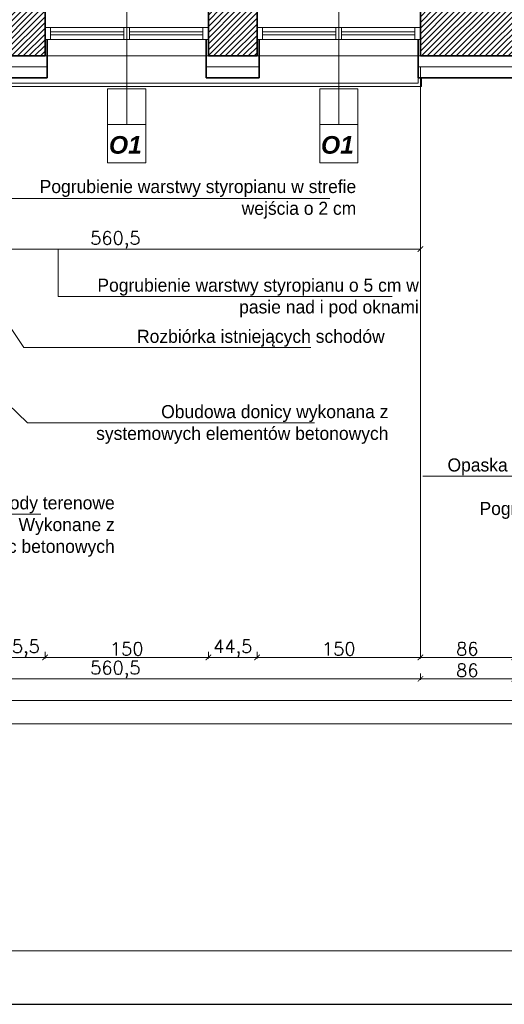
# Model space of a CAD drawing. Header units: millimetres. Extents: x -740 to 33545, y -26688 to 22494.
# Tile 135 of 256: x 10760 to 11205, y 8868 to 9773. Entities that reach past the tile are written whole.
import ezdxf
from ezdxf.lldxf.tags import DXFTag

# ---------------------------------------------------------------- set-up
doc = ezdxf.new("R2010")
doc.units = ezdxf.units.MM
doc.header["$MEASUREMENT"] = 0
doc.layers.get('Defpoints').update_dxf_attribs({"color": 252})
doc.layers.add('a3', color=252, linetype='Continuous', lineweight=30, plot=False)
for name, color, linetype, lineweight in [('A_istniejące ściany', 252, 'Continuous', 35), ('A_izolacja', 252, 'Continuous', 9), ('A_l.przerywana', 252, 'ICAD_ISO03W100', 9), ('A_okna wymieniane', 252, 'Continuous', 15), ('A_opisy', 252, 'Continuous', 15), ('A_ściany projektowane', 252, 'Continuous', 35), ('l.przerywana', 252, 'ICAD_ISO03W100', 5), ('l.widokowa', 252, 'Continuous', 15), ('l.wypełnien', 252, 'Continuous', 5), ('Nowe_820-G Rysunki Obrazki_Nr_pióra__1', 252, 'Continuous', 13), ('wymiarowanie', 252, 'Continuous', 9)]:
    doc.layers.add(name, color=color, linetype=linetype, lineweight=lineweight)
doc.styles.add('ARIALL', font='GOTHIC.TTF', dxfattribs={"height": 40})
doc.styles.add('ROMANS', font='romans')
doc.styles.add('styl2', font='simplex.shx')
doc.linetypes.add('BATTING', pattern='A,0.00254,-2.54,[134,ltypeshp.shx,S=2.54,R=0,X=-2.54,Y=0],-5.08,[134,ltypeshp.shx,S=2.54,R=180,X=2.54,Y=0],-2.54', length=10.16254)
tags = doc.linetypes.add('ICAD_ISO03W100', pattern=[30, 12, -18]).pattern_tags.tags
tags[6:7] = [DXFTag(74, 4), DXFTag(75, 0), DXFTag(340, '0'), DXFTag(46, 1.0), DXFTag(50, 0.0), DXFTag(44, 0.0), DXFTag(45, 0.0)]
tags[4:5] = [DXFTag(74, 4), DXFTag(75, 0), DXFTag(340, '0'), DXFTag(46, 1.0), DXFTag(50, 0.0), DXFTag(44, 0.0), DXFTag(45, 0.0)]
doc.dimstyles.new('Skala 1-50', dxfattribs={"dimtxt": 12, "dimasz": 5, "dimexe": 1, "dimexo": 1, "dimgap": 1.5, "dimtad": 1, "dimdec": 1, "dimrnd": 0.5, "dimtxsty": 'styl2', "dimblk": 'ARCHTICK', "dimcen": 5, "dimadec": 0, "dimazin": 0, "dimtfac": 1, "dimtdec": 1, "dimtmove": 1, "dimatfit": 3, "dimldrblk": 'ARCHTICK', "dimfxl": 0, "dimlwd": -1, "dimlwe": -1, "dimarcsym": 0})

# ---------------------------------------------------------------- blocks, each defined once
blk = doc.blocks.new('_ArchTick')
at = {"color": 0, "linetype": 'ByBlock', "const_width": 0.15}
blk.add_lwpolyline([(-0.5, -0.5), (0.5, 0.5)], dxfattribs=at)
blk = doc.blocks.new('*D1890')
at = {"layer": 'Defpoints', "color": 0}
for p in [(11128.02, 9719.58), (10567.7, 9717.58), (11128.02, 9562.04)]:
    blk.add_point(p, dxfattribs=at)
at = {"layer": 'wymiarowanie', "color": 0}
for p, q in [((10567.7, 9567.04), (10567.7, 9561.04)), ((11128.02, 9567.04), (11128.02, 9561.04)), ((10567.7, 9562.04), (11128.02, 9562.04))]:
    blk.add_line(p, q, dxfattribs=at)
at = {"layer": 'wymiarowanie', "color": 0, "xscale": 5, "yscale": 5, "zscale": 5, "rotation": 180}
blk.add_blockref('_ArchTick', (10567.7, 9562.04), dxfattribs=at)
at = {"layer": 'wymiarowanie', "color": 0, "xscale": 5, "yscale": 5, "zscale": 5}
blk.add_blockref('_ArchTick', (11128.02, 9562.04), dxfattribs=at)
at = {"layer": 'wymiarowanie', "color": 0, "insert": (10847.86, 9570.39), "char_height": 12, "attachment_point": 5, "style": 'styl2'}
blk.add_mtext('560,5', dxfattribs=at)
blk = doc.blocks.new('*D2155')
at = {"layer": 'Defpoints', "color": 0}
for p in [(10737.7, 9739.58), (10783.28, 9739.58), (10783.28, 9186.8)]:
    blk.add_point(p, dxfattribs=at)
at = {"layer": 'wymiarowanie', "color": 0}
for p, q in [((10737.7, 9191.8), (10737.7, 9185.8)), ((10737.7, 9186.8), (10783.28, 9186.8)), ((10783.28, 9191.8), (10783.28, 9185.8))]:
    blk.add_line(p, q, dxfattribs=at)
at = {"layer": 'wymiarowanie', "color": 0, "xscale": 5, "yscale": 5, "zscale": 5, "rotation": 180}
blk.add_blockref('_ArchTick', (10737.7, 9186.8), dxfattribs=at)
at = {"layer": 'wymiarowanie', "color": 0, "xscale": 5, "yscale": 5, "zscale": 5}
blk.add_blockref('_ArchTick', (10783.28, 9186.8), dxfattribs=at)
at = {"layer": 'wymiarowanie', "color": 0, "insert": (10760.49, 9195.15), "char_height": 12, "attachment_point": 5, "style": 'styl2'}
blk.add_mtext('45,5', dxfattribs=at)
blk = doc.blocks.new('*D2156')
at = {"layer": 'Defpoints', "color": 0}
for p in [(10783.28, 9739.58), (10933.28, 9739.58), (10933.28, 9186.8)]:
    blk.add_point(p, dxfattribs=at)
at = {"layer": 'wymiarowanie', "color": 0}
for p, q in [((10783.28, 9191.8), (10783.28, 9185.8)), ((10783.28, 9186.8), (10933.28, 9186.8)), ((10933.28, 9191.8), (10933.28, 9185.8))]:
    blk.add_line(p, q, dxfattribs=at)
at = {"layer": 'wymiarowanie', "color": 0, "xscale": 5, "yscale": 5, "zscale": 5, "rotation": 180}
blk.add_blockref('_ArchTick', (10783.28, 9186.8), dxfattribs=at)
at = {"layer": 'wymiarowanie', "color": 0, "xscale": 5, "yscale": 5, "zscale": 5}
blk.add_blockref('_ArchTick', (10933.28, 9186.8), dxfattribs=at)
at = {"layer": 'wymiarowanie', "color": 0, "insert": (10858.28, 9194.6), "char_height": 12, "attachment_point": 5, "style": 'styl2'}
blk.add_mtext('150', dxfattribs=at)
blk = doc.blocks.new('*D2157')
at = {"layer": 'Defpoints', "color": 0}
for p in [(10978.02, 9739.58), (11128.02, 9739.58), (11128.02, 9186.8)]:
    blk.add_point(p, dxfattribs=at)
at = {"layer": 'wymiarowanie', "color": 0}
for p, q in [((10978.02, 9191.8), (10978.02, 9185.8)), ((10978.02, 9186.8), (11128.02, 9186.8)), ((11128.02, 9191.8), (11128.02, 9185.8))]:
    blk.add_line(p, q, dxfattribs=at)
at = {"layer": 'wymiarowanie', "color": 0, "xscale": 5, "yscale": 5, "zscale": 5, "rotation": 180}
blk.add_blockref('_ArchTick', (10978.02, 9186.8), dxfattribs=at)
at = {"layer": 'wymiarowanie', "color": 0, "xscale": 5, "yscale": 5, "zscale": 5}
blk.add_blockref('_ArchTick', (11128.02, 9186.8), dxfattribs=at)
at = {"layer": 'wymiarowanie', "color": 0, "insert": (11053.02, 9194.6), "char_height": 12, "attachment_point": 5, "style": 'styl2'}
blk.add_mtext('150', dxfattribs=at)
blk = doc.blocks.new('*D2158')
at = {"layer": 'Defpoints', "color": 0}
for p in [(11128.02, 9739.58), (11214.13, 9719.58), (11214.13, 9186.8)]:
    blk.add_point(p, dxfattribs=at)
at = {"layer": 'wymiarowanie', "color": 0}
for p, q in [((11128.02, 9191.8), (11128.02, 9185.8)), ((11128.02, 9186.8), (11214.13, 9186.8)), ((11214.13, 9191.8), (11214.13, 9185.8))]:
    blk.add_line(p, q, dxfattribs=at)
at = {"layer": 'wymiarowanie', "color": 0, "xscale": 5, "yscale": 5, "zscale": 5, "rotation": 180}
blk.add_blockref('_ArchTick', (11128.02, 9186.8), dxfattribs=at)
at = {"layer": 'wymiarowanie', "color": 0, "xscale": 5, "yscale": 5, "zscale": 5}
blk.add_blockref('_ArchTick', (11214.13, 9186.8), dxfattribs=at)
at = {"layer": 'wymiarowanie', "color": 0, "insert": (11171.07, 9194.6), "char_height": 12, "attachment_point": 5, "style": 'styl2'}
blk.add_mtext('86', dxfattribs=at)
blk = doc.blocks.new('*D2174')
at = {"layer": 'Defpoints', "color": 0}
for p in [(11128.02, 9205.99), (10567.7, 9199.94), (11128.02, 9167.08)]:
    blk.add_point(p, dxfattribs=at)
at = {"layer": 'wymiarowanie', "color": 0}
for p, q in [((10567.7, 9172.08), (10567.7, 9166.08)), ((11128.02, 9172.08), (11128.02, 9166.08)), ((10567.7, 9167.08), (11128.02, 9167.08))]:
    blk.add_line(p, q, dxfattribs=at)
at = {"layer": 'wymiarowanie', "color": 0, "xscale": 5, "yscale": 5, "zscale": 5, "rotation": 180}
blk.add_blockref('_ArchTick', (10567.7, 9167.08), dxfattribs=at)
at = {"layer": 'wymiarowanie', "color": 0, "xscale": 5, "yscale": 5, "zscale": 5}
blk.add_blockref('_ArchTick', (11128.02, 9167.08), dxfattribs=at)
at = {"layer": 'wymiarowanie', "color": 0, "insert": (10847.86, 9175.42), "char_height": 12, "attachment_point": 5, "style": 'styl2'}
blk.add_mtext('560,5', dxfattribs=at)
blk = doc.blocks.new('*D2175')
at = {"layer": 'Defpoints', "color": 0}
for p in [(11128.02, 9205.99), (11214.13, 9205.85), (11214.13, 9167.08)]:
    blk.add_point(p, dxfattribs=at)
at = {"layer": 'wymiarowanie', "color": 0}
for p, q in [((11128.02, 9172.08), (11128.02, 9166.08)), ((11214.13, 9172.08), (11214.13, 9166.08)), ((11128.02, 9167.08), (11214.13, 9167.08))]:
    blk.add_line(p, q, dxfattribs=at)
at = {"layer": 'wymiarowanie', "color": 0, "xscale": 5, "yscale": 5, "zscale": 5, "rotation": 180}
blk.add_blockref('_ArchTick', (11128.02, 9167.08), dxfattribs=at)
at = {"layer": 'wymiarowanie', "color": 0, "xscale": 5, "yscale": 5, "zscale": 5}
blk.add_blockref('_ArchTick', (11214.13, 9167.08), dxfattribs=at)
at = {"layer": 'wymiarowanie', "color": 0, "insert": (11171.07, 9174.88), "char_height": 12, "attachment_point": 5, "style": 'styl2'}
blk.add_mtext('86', dxfattribs=at)
blk = doc.blocks.new('*D2181')
at = {"layer": 'Defpoints', "color": 0}
for p in [(11882.33, 9181.8), (8887.19, 9172.08), (11882.33, 9147.02)]:
    blk.add_point(p, dxfattribs=at)
at = {"layer": 'wymiarowanie', "color": 0}
for p, q in [((8887.19, 9152.02), (8887.19, 9146.02)), ((11882.33, 9152.02), (11882.33, 9146.02)), ((8887.19, 9147.02), (11882.33, 9147.02))]:
    blk.add_line(p, q, dxfattribs=at)
at = {"layer": 'wymiarowanie', "color": 0, "xscale": 5, "yscale": 5, "zscale": 5, "rotation": 180}
blk.add_blockref('_ArchTick', (8887.19, 9147.02), dxfattribs=at)
at = {"layer": 'wymiarowanie', "color": 0, "xscale": 5, "yscale": 5, "zscale": 5}
blk.add_blockref('_ArchTick', (11882.33, 9147.02), dxfattribs=at)
at = {"layer": 'wymiarowanie', "color": 0, "insert": (10384.76, 9154.82), "char_height": 12, "attachment_point": 5, "style": 'styl2'}
blk.add_mtext('2995', dxfattribs=at)
blk = doc.blocks.new('*D2183')
at = {"layer": 'Defpoints', "color": 0}
for p in [(11902.33, 9162.08), (8867.19, 9152.02), (11902.33, 9125.79)]:
    blk.add_point(p, dxfattribs=at)
at = {"layer": 'wymiarowanie', "color": 0}
for p, q in [((8867.19, 9130.79), (8867.19, 9124.79)), ((8867.19, 9125.79), (11902.33, 9125.79)), ((11902.33, 9130.79), (11902.33, 9124.79))]:
    blk.add_line(p, q, dxfattribs=at)
at = {"layer": 'wymiarowanie', "color": 0, "xscale": 5, "yscale": 5, "zscale": 5, "rotation": 180}
blk.add_blockref('_ArchTick', (8867.19, 9125.79), dxfattribs=at)
at = {"layer": 'wymiarowanie', "color": 0, "xscale": 5, "yscale": 5, "zscale": 5}
blk.add_blockref('_ArchTick', (11902.33, 9125.79), dxfattribs=at)
at = {"layer": 'wymiarowanie', "color": 0, "insert": (10384.76, 9133.59), "char_height": 12, "attachment_point": 5, "style": 'styl2'}
blk.add_mtext('3035', dxfattribs=at)
blk = doc.blocks.new('*D2350')
at = {"layer": 'Defpoints', "color": 0}
for p in [(10933.28, 9739.58), (10978.02, 9739.58), (10933.28, 9186.8)]:
    blk.add_point(p, dxfattribs=at)
at = {"layer": 'wymiarowanie', "color": 0}
for p, q in [((10933.28, 9191.8), (10933.28, 9185.8)), ((10978.02, 9186.8), (10933.28, 9186.8)), ((10978.02, 9191.8), (10978.02, 9185.8))]:
    blk.add_line(p, q, dxfattribs=at)
at = {"layer": 'wymiarowanie', "color": 0, "xscale": 5, "yscale": 5, "zscale": 5, "rotation": 180}
blk.add_blockref('_ArchTick', (10933.28, 9186.8), dxfattribs=at)
at = {"layer": 'wymiarowanie', "color": 0, "xscale": 5, "yscale": 5, "zscale": 5}
blk.add_blockref('_ArchTick', (10978.02, 9186.8), dxfattribs=at)
at = {"layer": 'wymiarowanie', "color": 0, "insert": (10955.65, 9195.15), "char_height": 12, "attachment_point": 5, "style": 'styl2'}
blk.add_mtext('44,5', dxfattribs=at)

msp = doc.modelspace()

# ---------------------------------------------------------------- hatches: boundary and pattern name
at = {"layer": 'l.wypełnien'}
h = msp.add_hatch(dxfattribs=at)
h.set_pattern_fill('ANSI31', color=256, scale=30, style=0)
h.paths.add_polyline_path([(10913.66, 10402.52), (10997.39, 10402.52), (11117.42, 10402.52), (11176.61, 10402.52), (11176.61, 10401.46), (11164.43, 10401.46), (11164.43, 10399.14), (11180.1, 10399.14), (11180.1, 10402.52), (11291.35, 10402.52), (11291.35, 10359.34), (11212.91, 10359.34), (11212.91, 10281.34), (11174.51, 10281.34), (11174.51, 10359.34), (11117.42, 10359.34), (10913.66, 10359.34)])
h.paths.add_polyline_path([(11186.51, 10326.34), (11186.51, 10347.34), (11200.91, 10347.34), (11200.91, 10326.34)], flags=16)
h.paths.add_polyline_path([(11186.51, 10326.34), (11186.51, 10347.34), (11200.91, 10347.34), (11200.91, 10326.34)], flags=0)
h.paths.add_polyline_path([(11186.51, 10293.34), (11186.51, 10314.34), (11200.91, 10314.34), (11200.91, 10293.34)], flags=16)
h.paths.add_polyline_path([(11186.51, 10293.34), (11186.51, 10314.34), (11200.91, 10314.34), (11200.91, 10293.34)], flags=0)
h.paths.add_polyline_path([(11234.13, 9739.58), (11234.13, 9782.76), (11199.91, 9782.76), (11199.91, 9812.76), (11174.51, 9812.76), (11174.51, 9782.76), (11128.02, 9782.76), (11128.02, 9739.58)])
h.paths.add_polyline_path([(10477.77, 9782.76), (10504.8, 9782.76), (10504.8, 9762.76), (10529.35, 9762.99), (10529.35, 9782.76), (10587.7, 9782.76), (10587.7, 9739.58), (10477.77, 9739.58)])
h.paths.add_polyline_path([(10783.28, 9739.58), (10783.28, 9782.76), (10737.7, 9782.76), (10737.7, 9739.58)])
h.paths.add_polyline_path([(10978.02, 9739.58), (10978.02, 9782.76), (10933.28, 9782.76), (10933.28, 9739.58)])
h.paths.add_polyline_path([(10769.66, 10359.34), (10771.66, 10359.34), (10771.66, 10402.52), (10736.26, 10402.52), (10736.26, 10359.34)])
h.paths.add_polyline_path([(10457.77, 9739.58), (10457.77, 9782.76), (10477.77, 9782.76), (10477.77, 9739.58), (10470.93, 9739.58)])
h.paths.add_polyline_path([(10771.66, 10359.34), (10771.66, 10402.52), (10791.66, 10402.52), (10791.66, 10359.34)])
h.paths.add_polyline_path([(10913.66, 10359.34), (10913.66, 10402.52), (10893.66, 10402.52), (10893.66, 10359.34)])
h.paths.add_polyline_path([(10504.8, 9762.76), (10504.8, 9782.76), (10529.35, 9782.76), (10529.35, 9762.99)])

# ---------------------------------------------------------------- linework, layer by layer
at = {"layer": 'a3'}
msp.add_lwpolyline([(13075.31, 8867.94), (13075.31, 11837.94), (8325.31, 11837.94), (8325.31, 8867.94), (13075.31, 8867.94)], dxfattribs=at)
at = {"layer": 'A_istniejące ściany'}
for points in [[(10783.28, 9739.58), (10783.28, 9782.76)], [(10933.28, 9782.76), (10933.28, 9739.58)], [(10978.02, 9739.58), (10978.02, 9782.76)], [(11128.02, 9782.76), (11128.02, 9739.58)], [(10933.28, 9739.58), (10933.28, 9754.82)], [(11128.02, 9739.58), (11128.02, 9754.82)], [(10737.7, 9739.58), (10783.28, 9739.58)], [(10933.28, 9739.58), (10978.02, 9739.58)], [(11128.02, 9739.58), (11234.13, 9739.58)]]:
    msp.add_lwpolyline(points, dxfattribs=at)
at = {"layer": 'A_izolacja', "lineweight": 35}
for p, q in [((10785.28, 9754.82), (10785.28, 9719.58)), ((10931.28, 9754.82), (10931.28, 9719.58)), ((10980.02, 9754.82), (10980.02, 9719.58)), ((11126.02, 9754.82), (11126.02, 9719.58))]:
    msp.add_line(p, q, dxfattribs=at)
at = {"layer": 'A_izolacja', "linetype": 'BATTING', "ltscale": 0.1}
for points in [[(10735.7, 9729.58), (10785.28, 9729.58)], [(10931.28, 9729.58), (10980.02, 9729.58)], [(11126.02, 9729.58), (11236.13, 9729.58)]]:
    msp.add_lwpolyline(points, dxfattribs=at)
at = {"layer": 'A_izolacja', "lineweight": 35}
for points in [[(10735.7, 9719.58), (10785.28, 9719.58)], [(10931.28, 9719.58), (10980.02, 9719.58)]]:
    msp.add_lwpolyline(points, dxfattribs=at)
at = {"layer": 'A_l.przerywana', "ltscale": 0.3}
for points in [[(10935.33, 9739.58), (10782.08, 9739.58)], [(11130.06, 9739.58), (10976.82, 9739.58)]]:
    msp.add_lwpolyline(points, dxfattribs=at)
at = {"layer": 'A_okna wymieniane'}
for points in [[(10788.36, 9765.83), (10783.28, 9765.83)], [(10783.28, 9765.83), (10783.28, 9754.82)], [(10787.16, 9765.83), (10855.74, 9765.83)], [(10788.36, 9754.82), (10788.36, 9765.83)], [(10860.82, 9765.83), (10855.74, 9765.83)], [(10855.74, 9765.83), (10855.74, 9754.82)], [(10860.82, 9754.82), (10860.82, 9765.83)], [(10860.82, 9765.83), (10930.25, 9765.83)], [(10933.28, 9765.83), (10928.2, 9765.83)], [(10928.2, 9765.83), (10928.2, 9754.82)], [(10933.28, 9754.82), (10933.28, 9765.83)], [(10983.1, 9765.83), (10978.02, 9765.83)], [(10978.02, 9765.83), (10978.02, 9754.82)], [(10981.9, 9765.83), (11050.48, 9765.83)], [(10983.1, 9754.82), (10983.1, 9765.83)], [(11055.56, 9765.83), (11050.48, 9765.83)], [(11050.48, 9765.83), (11050.48, 9754.82)], [(11055.56, 9754.82), (11055.56, 9765.83)], [(11055.56, 9765.83), (11124.98, 9765.83)], [(11128.02, 9765.83), (11122.94, 9765.83)], [(11122.94, 9765.83), (11122.94, 9754.82)], [(11128.02, 9754.82), (11128.02, 9765.83)], [(10855.74, 9761.6), (10788.36, 9761.6)], [(10788.36, 9761.6), (10788.36, 9759.06)], [(10788.36, 9759.06), (10855.74, 9759.06)], [(10855.74, 9759.06), (10855.74, 9761.6)], [(10928.2, 9761.6), (10860.82, 9761.6)], [(10860.82, 9761.6), (10860.82, 9759.06)], [(10860.82, 9759.06), (10928.2, 9759.06)], [(10928.2, 9759.06), (10928.2, 9761.6)], [(11050.48, 9761.6), (10983.1, 9761.6)], [(10983.1, 9761.6), (10983.1, 9759.06)], [(10983.1, 9759.06), (11050.48, 9759.06)], [(11050.48, 9759.06), (11050.48, 9761.6)], [(11122.94, 9761.6), (11055.56, 9761.6)], [(11055.56, 9761.6), (11055.56, 9759.06)], [(11055.56, 9759.06), (11122.94, 9759.06)], [(11122.94, 9759.06), (11122.94, 9761.6)], [(10783.28, 9754.82), (10788.36, 9754.82)], [(10855.74, 9754.82), (10787.16, 9754.82)], [(10855.74, 9754.82), (10860.82, 9754.82)], [(10930.25, 9754.82), (10860.82, 9754.82)], [(10928.2, 9754.82), (10933.28, 9754.82)], [(10978.02, 9754.82), (10983.1, 9754.82)], [(11050.48, 9754.82), (10981.9, 9754.82)], [(11050.48, 9754.82), (11055.56, 9754.82)], [(11124.98, 9754.82), (11055.56, 9754.82)], [(11122.94, 9754.82), (11128.02, 9754.82)]]:
    msp.add_lwpolyline(points, dxfattribs=at)
at = {"layer": 'A_opisy'}
for p, q in [((10858.28, 9681.91), (10858.28, 9815.38)), ((11053.02, 9681.91), (11053.02, 9815.38))]:
    msp.add_line(p, q, dxfattribs=at)
at = {"layer": 'A_opisy', "ltscale": 0.3}
for points in [[(10840.75, 9676.43), (10840.75, 9709.3), (10858.28, 9709.3), (10858.28, 9676.43)], [(10858.28, 9676.43), (10858.28, 9709.3), (10875.81, 9709.3), (10875.81, 9676.43)], [(11035.49, 9676.43), (11035.49, 9709.3), (11053.02, 9709.3), (11053.02, 9676.43)], [(11053.02, 9676.43), (11053.02, 9709.3), (11070.54, 9709.3), (11070.54, 9676.43)], [(10875.81, 9641.37), (10875.81, 9676.43), (10840.75, 9676.43), (10840.75, 9641.37)], [(11070.54, 9641.37), (11070.54, 9676.43), (11035.49, 9676.43), (11035.49, 9641.37)]]:
    msp.add_lwpolyline(points, close=True, dxfattribs=at)
at = {"layer": 'A_ściany projektowane'}
for p, q in [((10783.28, 9754.82), (10783.28, 9739.58)), ((10933.28, 9754.82), (10933.28, 9739.58)), ((10978.02, 9754.82), (10978.02, 9739.58)), ((11128.02, 9754.82), (11128.02, 9739.58))]:
    msp.add_line(p, q, dxfattribs=at)
msp.add_lwpolyline([(11126.02, 9719.58), (11216.13, 9719.58)], dxfattribs=at)
at = {"layer": 'l.przerywana', "ltscale": 0.3}
msp.add_lwpolyline([(10569.7, 9717.58), (10569.7, 9714.58), (11126.02, 9714.58), (11126.02, 9719.58)], dxfattribs=at)
at = {"layer": 'l.widokowa'}
msp.add_lwpolyline([(10566.7, 9717.58), (10566.7, 9711.58), (11129.02, 9711.58), (11129.02, 9719.58)], dxfattribs=at)
at = {"layer": 'Nowe_820-G Rysunki Obrazki_Nr_pióra__1', "linetype": 'Continuous', "lineweight": 13}
for points in [[(10783.28, 9739.58), (10783.28, 9754.82)], [(10978.02, 9739.58), (10978.02, 9754.82)]]:
    msp.add_lwpolyline(points, dxfattribs=at)
at = {"layer": 'wymiarowanie', "linetype": 'ICAD_ISO03W100', "ltscale": 0.2}
msp.add_line((11128.02, 9729.58), (11128.02, 9191.8), dxfattribs=at)
at = {"layer": 'wymiarowanie'}
for p, q in [((11044.7, 9608.55), (10737.86, 9608.55)), ((10684.29, 9591.42), (10763.72, 9471.53)), ((10795.35, 9518.56), (10795.35, 9562.04)), ((11102.19, 9518.56), (10795.35, 9518.56)), ((10763.72, 9471.53), (11027.38, 9471.53)), ((10726.27, 9441.6), (10767.18, 9402.33)), ((10767.18, 9402.33), (11030.84, 9402.33)), ((11504.08, 9353.31), (11130.24, 9353.31)), ((10515.77, 9318.51), (10779.43, 9318.51))]:
    msp.add_line(p, q, dxfattribs=at)
msp.add_lwpolyline([(13026.2, 8917.05), (13026.2, 11788.83), (8374.42, 11788.83), (8374.42, 8917.05)], close=True, dxfattribs=at)

# ---------------------------------------------------------------- texts
at = {"layer": 'A_opisy', "ltscale": 0.3, "char_height": 16.2, "width": 109.7533, "attachment_point": 9, "style": 'ARIALL'}
for insert in [(10872.15, 9649.51), (11066.88, 9649.51)]:
    msp.add_mtext('{\\fArial|b1|i1|c238|p34;O1}', dxfattribs=dict(at, insert=insert))
at = {"layer": 'wymiarowanie', "attachment_point": 1}
for s, insert, char_height, width in [('\\pi62.25080;{\\fCentury Gothic|b0|i0|c238|p0;5x15}\\P\\pi72.99080;{\\fCentury Gothic|b0|i0|c238|p0;35}', (10016.5, 9639.99), 15, 167.4466), ('\\pi202.60874;{\\fCentury Gothic|b0|i0|c238|p34;Pokrycie dachowe projektowana blachodachówka}\\P\\pi470.78474;{\\fCentury Gothic|b0|i0|c238|p34;w kolorze RAL 7016}', (5416.61, 9200.24), 12, 621.5287)]:
    msp.add_mtext(s, dxfattribs=dict(at, insert=insert, char_height=char_height, width=width))
at = {"layer": 'wymiarowanie', "linetype": 'Continuous', "char_height": 12, "width": 327.6277, "attachment_point": 3, "style": 'ROMANS'}
for s, insert in [('{\\fCentury Gothic|b0|i0|c238|p0;}\\P{\\fCentury Gothic|b0|i0|c238|p0;Pogrubienie warstwy styropianu w strefie }{\\fCentury Gothic|b0|i0|c238|p0;wejścia o 2 cm }', (11069.08, 9645.58)), ('{\\fCentury Gothic|b0|i0|c238|p0;Pogrubienie warstwy styropianu o 5 cm }{\\fCentury Gothic|b0|i0|c238|p0;w pasie nad i pod oknami }', (11126.57, 9534.91)), ('{\\fCentury Gothic|b0|i0|c238|p0;Rozbiórka istniejących schodów}\\P{\\fCentury Gothic|b0|i0|c238|p0;}\\P{\\fCentury Gothic|b0|i0|c238|p0; }', (11095.19, 9487.88)), ('{\\fCentury Gothic|b0|i0|c238|p0;Obudowa donicy wykonana z }\\P{\\fCentury Gothic|b0|i0|c238|p0;systemowych elementów betonowych}', (11098.65, 9418.68)), ('{\\fCentury Gothic|b0|i0|c238|p0;Opaska wokół okien o szer. 20 cm }{\\fCentury Gothic|b0|i0|c238|p0;(łącząca trzy okna )}\\P{\\fCentury Gothic|b0|i0|c238|p0;Pogrubienie warstwy styropianu o 5 cm }', (11461.47, 9369.66)), ('{\\fCentury Gothic|b0|i0|c238|p0;Projektowane schody terenowe}\\P{\\fCentury Gothic|b0|i0|c238|p0;Wykonane z}\\P{\\fCentury Gothic|b0|i0|c238|p0;prefabrykownych stopnic betonowych}\\P{\\fCentury Gothic|b0|i0|c238|p0;}\\P{\\fCentury Gothic|b0|i0|c238|p0; }', (10847.24, 9334.86))]:
    msp.add_mtext(s, dxfattribs=dict(at, insert=insert))

# ---------------------------------------------------------------- dimensions: what is measured, and where the dimension line sits
at = {"layer": 'wymiarowanie'}
for base, p1, p2, picture, middle in [((10783.28, 9186.8), (10737.7, 9739.58), (10783.28, 9739.58), '*D2155', (10760.49, 9195.15)), ((10933.28, 9186.8), (10783.28, 9739.58), (10933.28, 9739.58), '*D2156', (10858.28, 9194.6)), ((10933.28, 9186.8), (10978.02, 9739.58), (10933.28, 9739.58), '*D2350', (10955.65, 9195.15)), ((11128.02, 9186.8), (10978.02, 9739.58), (11128.02, 9739.58), '*D2157', (11053.02, 9194.6)), ((11214.13, 9186.8), (11128.02, 9739.58), (11214.13, 9719.58), '*D2158', (11171.07, 9194.6)), ((11128.02, 9562.04), (10567.7, 9717.58), (11128.02, 9719.58), '*D1890', (10847.86, 9570.39)), ((11128.02, 9167.08), (10567.7, 9199.94), (11128.02, 9205.99), '*D2174', (10847.86, 9175.42)), ((11214.13, 9167.08), (11128.02, 9205.99), (11214.13, 9205.85), '*D2175', (11171.07, 9174.88)), ((11882.33, 9147.02), (8887.19, 9172.08), (11882.33, 9181.8), '*D2181', (10384.76, 9154.82)), ((11902.33, 9125.79), (8867.19, 9152.02), (11902.33, 9162.08), '*D2183', (10384.76, 9133.59))]:
    dim = msp.add_linear_dim(base=base, p1=p1, p2=p2, dimstyle='Skala 1-50', dxfattribs=at)
    dim.commit()
    dim.dimension.update_dxf_attribs({"geometry": picture, "text_midpoint": middle})

doc.saveas('drawing.dxf')
